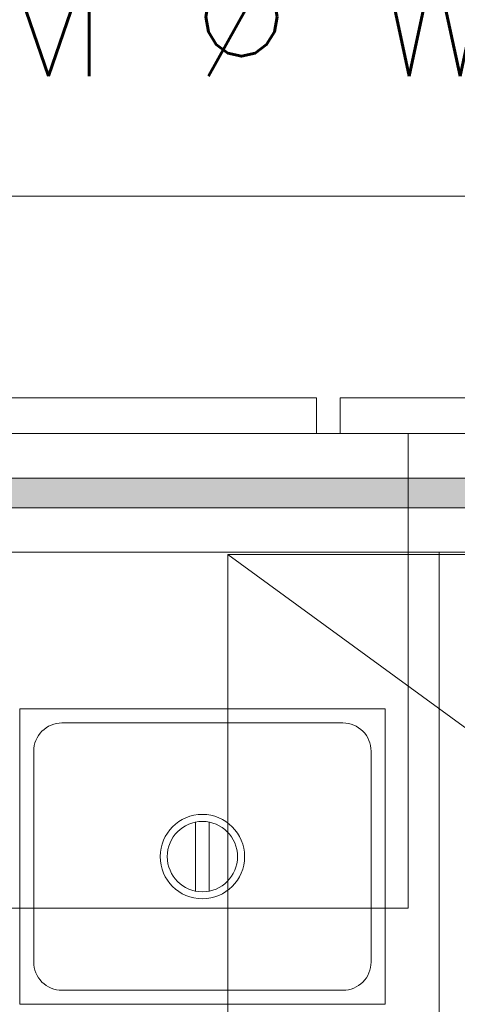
# Model space of a CAD drawing. Header units: millimetres. Extents: x -345 to 61579, y -14684 to 14471.
# Tile 11 of 27: x 7737 to 8106, y 2589 to 3419. Entities that reach past the tile are written whole.
import ezdxf
from ezdxf.enums import TextEntityAlignment as Align

# ---------------------------------------------------------------- set-up
doc = ezdxf.new("R2010")
doc.units = ezdxf.units.MM
doc.header["$MEASUREMENT"] = 0
doc.layers.add('GREY SCALE', color=9, linetype='Continuous', lineweight=5, true_color=0x808080)
doc.layers.add('PLUMBING-DW-TR-LVL-TAG', color=7, linetype='Continuous')
doc.styles.add('ROMANS-100', font='romans.shx')
doc.styles.get("Standard").update_dxf_attribs({"font": 'romans.shx'})

# ---------------------------------------------------------------- blocks, each defined once
blk = doc.blocks.new('PLUM-DW-WD-TAG')
at = {"layer": 'PLUMBING-DW-TR-LVL-TAG', "insert": (300, -300), "char_height": 100, "attachment_point": 4}
blk.add_mtext_dynamic_manual_height_columns('{\\Fromans|c0;MM %%C WALL DRAIN}', width=1987.1521, gutter_width=3324.74, heights=[0], dxfattribs=at)
at = {"layer": 'PLUMBING-DW-TR-LVL-TAG', "style": 'ROMANS-100'}
for tag, p in [('PLUM-DR-EQP', (0, 300)), ('PLUM-DR-PSIZE', (0, -300))]:
    blk.add_attdef(tag, text='', height=100, dxfattribs=at).set_placement(p, align=Align.MIDDLE_LEFT)
blk.add_attdef('PLUM-PIPE-LVL', text='', height=100, dxfattribs=at).set_placement((512.5, 0), align=Align.MIDDLE_CENTER)
blk = doc.blocks.new('FLOOR PLAN')
at = {"layer": 'GREY SCALE'}
h = blk.add_hatch(color=256, dxfattribs=at)
h.dxf.hatch_style = 1
h.paths.add_polyline_path([(5890, 3682.5), (4190, 3682.5), (4190, 3657.5), (5890, 3657.5)])
h.paths.add_polyline_path([(8065, 3032.5), (6190, 3032.5), (6190, 3007.5), (8065, 3007.5), (9805, 3007.5), (9805, 3032.5)])
for p, q in [((9805, 3270), (6135, 3270)), ((7237.5, 3100), (7987.5, 3100)), ((7987.5, 3100), (7987.5, 3070)), ((8007.5, 3070), (8007.5, 3100)), ((8007.5, 3100), (8757.5, 3100)), ((8065, 3070), (6190, 3070)), ((9805, 3070), (6190, 3070)), ((7987.5, 3070), (7237.5, 3070)), ((8757.5, 3070), (8007.5, 3070)), ((8065, 2670), (8065, 3070)), ((8065, 3032.5), (6190, 3032.5)), ((9805, 3032.5), (8065, 3032.5)), ((6190, 3007.5), (8065, 3007.5)), ((8065, 3007.5), (9805, 3007.5)), ((5835, 2970), (9805, 2970)), ((9805, 2970), (6090, 2970)), ((8090.98, 2970), (7082.79, 2970)), ((7912.98, 2968), (9277.98, 2968)), ((7912.98, 1968), (7912.98, 2968)), ((7912.98, 2968), (9277.98, 1971.64)), ((8090.98, 2220), (8090.98, 2970)), ((7885.5, 2742.5), (7885.5, 2684.43)), ((7897.23, 2742.52), (7897.23, 2684.4)), ((6190, 2670), (8065, 2670))]:
    blk.add_line(p, q, dxfattribs=at)
blk.add_lwpolyline([(7737.33, 2837.92), (8045.52, 2837.92), (8045.52, 2589), (7737.33, 2589)], close=True, dxfattribs=at)
blk.add_lwpolyline([(7772.89, 2826.07), (8009.96, 2826.07, -0.414214), (8033.66, 2802.36), (8033.66, 2624.56, -0.414214), (8009.96, 2600.85), (7772.89, 2600.85, -0.414214), (7749.18, 2624.56), (7749.18, 2802.36, -0.414214)], format="xyb", close=True, dxfattribs=at)
for radius in [35.56, 29.63]:
    blk.add_circle((7891.42, 2713.46), radius, dxfattribs=at)

msp = doc.modelspace()

# ---------------------------------------------------------------- block references
at = {"layer": 'GREY SCALE'}
msp.add_blockref('FLOOR PLAN', (0, 0), dxfattribs=at)
at = {"layer": 'PLUMBING-DW-TR-LVL-TAG'}
msp.add_blockref('PLUM-DW-WD-TAG', (7307.22, 3721.31), dxfattribs=at)

doc.saveas('drawing.dxf')
